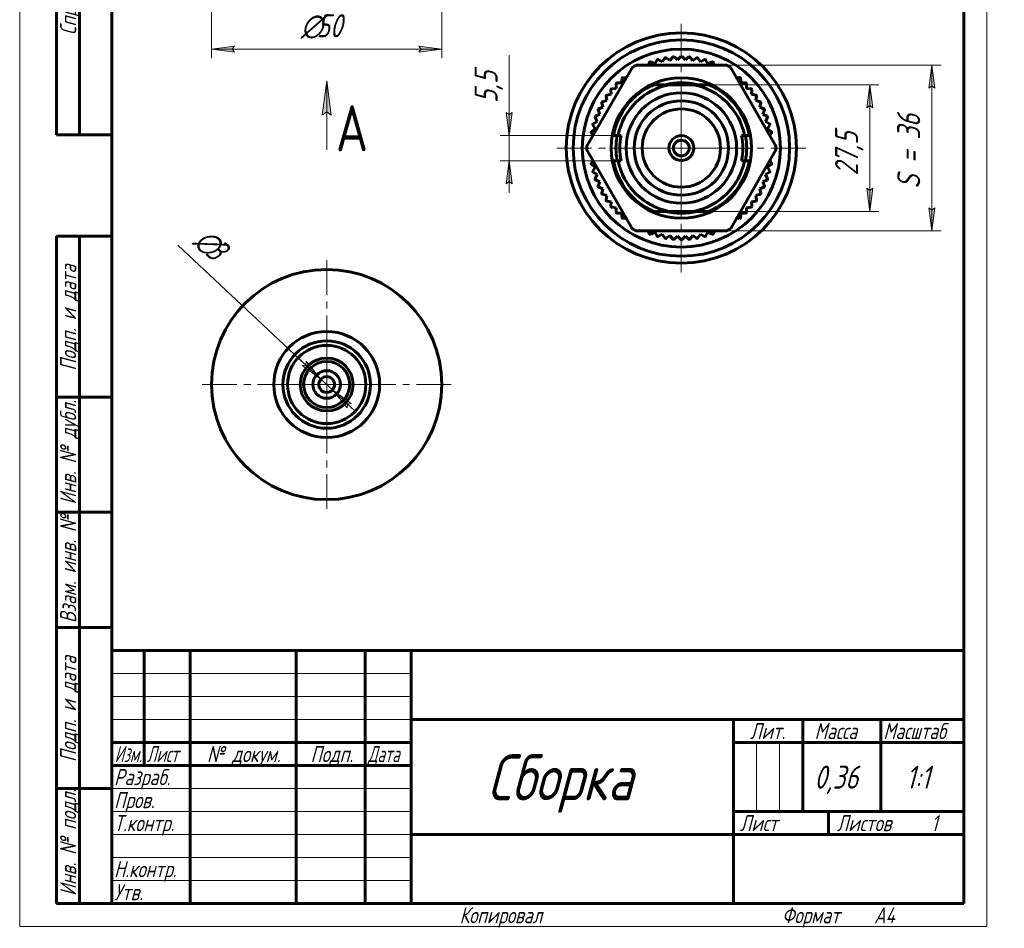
# Model space of a CAD drawing. Header units: millimetres. Extents: x 0 to 214, y 0 to 297.
# Tile 1 of 2: x 0 to 214, y 0 to 197. Entities that reach past the tile are written whole.
import ezdxf

# ---------------------------------------------------------------- set-up
doc = ezdxf.new("R2010")
doc.units = ezdxf.units.MM
for name, pattern in [('K5LT_AXLED', [19.5, 15, -1.5, 1.5, -1.5]), ('K5LT_BASIC', [0]), ('K5LT_THIN', [0])]:
    doc.linetypes.add(name, pattern=pattern)
doc.layers.add('Системный слой', color=7, linetype='Continuous')
doc.styles.add('KDIMTEXTSTYLE', font='GOST_AU.SHX', dxfattribs={"width": 0.96, "oblique": 15, "height": 5})
doc.styles.add('KTEXTSTYLE', font='GOST_AU.SHX', dxfattribs={"width": 0.96, "height": 5})
doc.dimstyles.new('KDIMSTYLE (1.00)', dxfattribs={"dimtxt": 5, "dimasz": 1, "dimexe": 2, "dimexo": 0, "dimgap": 1, "dimtad": 1, "dimtxsty": 'KDIMTEXTSTYLE', "dimsah": 1, "dimcen": 0, "dimdle": 1, "dimadec": 0, "dimazin": 0, "dimtfac": 0.667, "dimtmove": 0, "dimatfit": 3, "dimfxl": 1, "dimtvp": 1, "dimtolj": 1, "dimtzin": 0, "dimarcsym": 0})

# ---------------------------------------------------------------- blocks, each defined once
blk = doc.blocks.new('VP1')
at = {"layer": 'Системный слой', "color": 7, "linetype": 'K5LT_THIN', "lineweight": 18}
for p, q in [((65.67, 176.24), (66.65, 183.74)), ((66.65, 183.74), (66.65, 168.74)), ((66.65, 176.99), (65.67, 176.24))]:
    blk.add_line(p, q, dxfattribs=at)
blk.add_wipeout([(68.65, 168.42), (68.65, 182.69), (75.51, 182.69), (75.51, 168.42)]).dxf.layer = 'Системный слой'
at = {"layer": 'Системный слой'}
blk.add_hatch(color=7, dxfattribs=at).paths.add_polyline_path([(67.64, 176.24), (66.65, 183.74), (65.67, 176.24), (66.65, 176.99)])
at = {"layer": 'Системный слой', "color": 7, "linetype": 'K5LT_THIN', "lineweight": 18}
for p, q in [((66.65, 183.74), (67.64, 176.24)), ((67.64, 176.24), (66.65, 176.99))]:
    blk.add_line(p, q, dxfattribs=at)
at = {"layer": 'Системный слой', "color": 7, "insert": (68.65, 178.42), "char_height": 10, "attachment_point": 1, "style": 'KTEXTSTYLE'}
blk.add_mtext('\\H3.5;\\W0.965;\\Q15;\\Q0;\\H10.00;{\\c16711680;А}', dxfattribs=at)
blk = doc.blocks.new('D0')
at = {"layer": 'Системный слой'}
for points in [[(46.15, 190.62), (46.65, 191.28), (41.65, 190.62), (46.65, 189.96)], [(86.65, 189.96), (91.65, 190.62), (86.65, 191.28), (87.15, 190.62)]]:
    blk.add_hatch(color=7, dxfattribs=at).paths.add_polyline_path(points)
at = {"layer": 'Системный слой', "color": 7, "linetype": 'K5LT_THIN', "lineweight": 18}
for p, q in [((41.65, 237.63), (41.65, 188.62)), ((91.65, 237.63), (91.65, 188.62)), ((41.65, 190.62), (46.65, 191.28)), ((46.65, 189.96), (41.65, 190.62)), ((46.65, 191.28), (46.15, 190.62)), ((46.15, 190.62), (46.65, 189.96)), ((87.15, 190.62), (86.65, 191.28)), ((86.65, 191.28), (91.65, 190.62)), ((91.65, 190.62), (86.65, 189.96)), ((86.65, 189.96), (87.15, 190.62))]:
    blk.add_line(p, q, dxfattribs=at)
blk.add_wipeout([(61.05, 191.62), (61.05, 198.88), (71.81, 198.88), (71.81, 191.62)]).dxf.layer = 'Системный слой'
blk.add_line((41.65, 190.62), (91.65, 190.62), dxfattribs=at)
at = {"layer": 'Системный слой', "color": 7, "char_height": 5, "attachment_point": 1, "style": 'KTEXTSTYLE'}
for s, insert in [('\\H3.5;\\W0.965;\\Q15;\\Q15;\\H5.00;∅', (61.05, 198.18)), ('\\H3.5;\\W0.965;\\Q15;\\Q15;\\H5.00;50', (64.49, 198.18))]:
    blk.add_mtext(s, dxfattribs=dict(at, insert=insert))
blk = doc.blocks.new('KDIMARROW_01')
at = {"layer": 'Системный слой'}
blk.add_hatch(color=0, dxfattribs=at).paths.add_polyline_path([(-5, -0.66), (0, 0), (-5, 0.66), (-4.5, 0)])
at = {"layer": 'Системный слой', "color": 0, "linetype": 'K5LT_THIN', "lineweight": 18}
for p, q in [((-4.5, 0), (-5, 0.66)), ((-5, 0.66), (0, 0)), ((0, 0), (-5, -0.66)), ((-5, -0.66), (-4.5, 0)), ((0, 0), (-1, 0))]:
    blk.add_line(p, q, dxfattribs=at)
blk = doc.blocks.new('U5')
at = {"layer": 'Системный слой', "color": 30, "linetype": 'K5LT_AXLED', "lineweight": 18, "true_color": 0xff8000}
for q in [(66.65, 144.75), (39.65, 117.75), (93.65, 117.75), (66.65, 90.75)]:
    blk.add_line((66.65, 117.75), q, dxfattribs=at)
blk = doc.blocks.new('D2')
at = {"layer": 'Системный слой'}
for points in [[(65.41, 118.92), (62.21, 122.82), (62.12, 121.99), (61.31, 121.86)], [(72, 113.65), (67.9, 116.59), (71.1, 112.69), (71.18, 113.51)]]:
    blk.add_hatch(color=7, dxfattribs=at).paths.add_polyline_path(points)
at = {"layer": 'Системный слой', "color": 7, "linetype": 'K5LT_THIN', "lineweight": 18}
for p, q in [((65.41, 118.92), (60.3, 123.7)), ((62.12, 121.99), (61.31, 121.86)), ((61.31, 121.86), (65.41, 118.92)), ((62.21, 122.82), (62.12, 121.99)), ((65.41, 118.92), (62.21, 122.82)), ((67.9, 116.59), (65.41, 118.92)), ((67.9, 116.59), (71.1, 112.69)), ((72, 113.65), (67.9, 116.59)), ((67.9, 116.59), (73.01, 111.8)), ((71.1, 112.69), (71.18, 113.51)), ((71.18, 113.51), (72, 113.65))]:
    blk.add_line(p, q, dxfattribs=at)
blk.add_wipeout([(36.47, 147.39), (41.43, 152.69), (47.06, 147.41), (42.1, 142.12)]).dxf.layer = 'Системный слой'
blk.add_line((65.41, 118.92), (34.33, 148.03), dxfattribs=at)
at = {"layer": 'Системный слой', "color": 7, "char_height": 5, "attachment_point": 1, "rotation": 316.8747, "style": 'KTEXTSTYLE'}
for s, insert in [('\\H3.5;\\W0.965;\\Q15;\\Q15;\\H5.00;∅', (40.96, 152.18)), ('\\H3.5;\\W0.965;\\Q15;\\Q15;\\H5.00;3', (43.47, 149.83))]:
    blk.add_mtext(s, dxfattribs=dict(at, insert=insert))
blk = doc.blocks.new('KDIMARROW_02')
at = {"layer": 'Системный слой'}
blk.add_hatch(color=0, dxfattribs=at).paths.add_polyline_path([(4.5, 0), (5, 0.66), (0, 0), (5, -0.66)])
at = {"layer": 'Системный слой', "color": 0, "linetype": 'K5LT_THIN', "lineweight": 18}
for p, q in [((0, 0), (-1, 0)), ((5, 0.66), (0, 0)), ((0, 0), (5, -0.66)), ((0, 0), (7, 0)), ((4.5, 0), (5, 0.66)), ((5, -0.66), (4.5, 0))]:
    blk.add_line(p, q, dxfattribs=at)
blk = doc.blocks.new('U6')
at = {"layer": 'Системный слой', "color": 150, "linetype": 'K5LT_BASIC', "lineweight": 60, "true_color": 0x0080ff}
for start, end in [(75.7247, 104.2753), (168.8239, 191.1761), (0, 11.1761), (348.8239, 0), (255.7247, 284.2753)]:
    blk.add_arc((143.65, 169.12), 14.19, start, end, dxfattribs=at)
blk = doc.blocks.new('U7')
at = {"layer": 'Системный слой', "color": 30, "linetype": 'K5LT_AXLED', "lineweight": 18, "true_color": 0xff8000}
for q in [(143.65, 196.12), (116.65, 169.12), (170.65, 169.12), (143.65, 142.12)]:
    blk.add_line((143.65, 169.12), q, dxfattribs=at)
blk = doc.blocks.new('D3')
at = {"layer": 'Системный слой'}
for points in [[(198.7, 182.12), (198.04, 187.12), (197.39, 182.12), (198.04, 182.62)], [(198.04, 151.12), (198.7, 156.12), (198.04, 155.62), (197.39, 156.12)]]:
    blk.add_hatch(color=7, dxfattribs=at).paths.add_polyline_path(points)
at = {"layer": 'Системный слой', "color": 7, "linetype": 'K5LT_THIN', "lineweight": 18}
for p, q in [((153.41, 187.12), (200.04, 187.12)), ((197.39, 182.12), (198.04, 187.12)), ((198.04, 187.12), (198.7, 182.12)), ((198.04, 182.62), (197.39, 182.12)), ((198.7, 182.12), (198.04, 182.62)), ((198.04, 151.12), (197.39, 156.12)), ((197.39, 156.12), (198.04, 155.62)), ((198.04, 155.62), (198.7, 156.12)), ((198.7, 156.12), (198.04, 151.12)), ((153.41, 151.12), (200.04, 151.12))]:
    blk.add_line(p, q, dxfattribs=at)
blk.add_wipeout([(197.04, 160.27), (189.91, 160.27), (189.91, 177.26), (197.04, 177.26)]).dxf.layer = 'Системный слой'
blk.add_line((198.04, 187.12), (198.04, 151.12), dxfattribs=at)
at = {"layer": 'Системный слой', "color": 7, "insert": (190.51, 160.27), "char_height": 5, "attachment_point": 1, "rotation": 90, "style": 'KTEXTSTYLE'}
blk.add_mtext('\\H3.5;\\W0.965;\\Q15;\\Q15;\\H5.00;S = 36', dxfattribs=at)
blk = doc.blocks.new('D4')
at = {"layer": 'Системный слой'}
for points in [[(106.29, 171.87), (106.95, 176.87), (106.29, 176.37), (105.63, 176.87)], [(106.95, 161.37), (106.29, 166.37), (105.63, 161.37), (106.29, 161.87)]]:
    blk.add_hatch(color=7, dxfattribs=at).paths.add_polyline_path(points)
at = {"layer": 'Системный слой', "color": 7, "linetype": 'K5LT_THIN', "lineweight": 18}
for p, q in [((106.29, 176.37), (105.63, 176.87)), ((105.63, 176.87), (106.29, 171.87)), ((106.29, 171.87), (106.95, 176.87)), ((106.95, 176.87), (106.29, 176.37)), ((106.29, 171.87), (106.29, 176.87)), ((128.91, 171.87), (104.29, 171.87)), ((106.29, 171.87), (106.29, 166.37)), ((128.91, 166.37), (104.29, 166.37)), ((106.29, 166.37), (105.63, 161.37)), ((106.95, 161.37), (106.29, 166.37)), ((106.29, 166.37), (106.29, 159.37)), ((105.63, 161.37), (106.29, 161.87)), ((106.29, 161.87), (106.95, 161.37))]:
    blk.add_line(p, q, dxfattribs=at)
blk.add_wipeout([(105.29, 178.87), (98.16, 178.87), (98.16, 186.97), (105.29, 186.97)]).dxf.layer = 'Системный слой'
for p, q in [((106.29, 176.87), (106.29, 189.3)), ((106.29, 171.87), (106.29, 178.87))]:
    blk.add_line(p, q, dxfattribs=at)
at = {"layer": 'Системный слой', "color": 7, "insert": (98.76, 178.87), "char_height": 5, "attachment_point": 1, "rotation": 90, "style": 'KTEXTSTYLE'}
blk.add_mtext('\\H3.5;\\W0.965;\\Q15;\\Q15;\\H5.00;5,5', dxfattribs=at)
blk = doc.blocks.new('D5')
at = {"layer": 'Системный слой'}
for points in [[(185.22, 177.87), (184.56, 182.87), (183.9, 177.87), (184.56, 178.37)], [(184.56, 155.37), (185.22, 160.37), (184.56, 159.87), (183.9, 160.37)]]:
    blk.add_hatch(color=7, dxfattribs=at).paths.add_polyline_path(points)
at = {"layer": 'Системный слой', "color": 7, "linetype": 'K5LT_THIN', "lineweight": 18}
for p, q in [((146.29, 182.87), (186.56, 182.87)), ((183.9, 177.87), (184.56, 182.87)), ((184.56, 182.87), (185.22, 177.87)), ((184.56, 178.37), (183.9, 177.87)), ((185.22, 177.87), (184.56, 178.37)), ((184.56, 155.37), (183.9, 160.37)), ((183.9, 160.37), (184.56, 159.87)), ((184.56, 159.87), (185.22, 160.37)), ((185.22, 160.37), (184.56, 155.37)), ((146.29, 155.37), (186.56, 155.37))]:
    blk.add_line(p, q, dxfattribs=at)
blk.add_wipeout([(183.56, 163.12), (176.43, 163.12), (176.43, 174.64), (183.56, 174.64)]).dxf.layer = 'Системный слой'
blk.add_line((184.56, 182.87), (184.56, 155.37), dxfattribs=at)
at = {"layer": 'Системный слой', "color": 7, "insert": (177.03, 163.12), "char_height": 5, "attachment_point": 1, "rotation": 90, "style": 'KTEXTSTYLE'}
blk.add_mtext('\\H3.5;\\W0.965;\\Q15;\\Q15;\\H5.00;27,5', dxfattribs=at)
blk = doc.blocks.new('U8')
at = {"color": 7, "linetype": 'K5LT_THIN', "lineweight": 18}
for p, q in [((0, 0), (0, 297)), ((0, 297), (210, 297)), ((210, 297), (210, 0)), ((20, 55), (85, 55)), ((20, 50), (85, 50)), ((20, 45), (85, 45)), ((159.96, 25), (159.96, 40)), ((164.98, 25), (164.98, 40)), ((20, 30), (85, 30)), ((20, 25), (85, 25)), ((20, 20), (85, 20)), ((20, 15), (85, 15)), ((20, 10), (85, 10)), ((210, 0), (0, 0))]:
    blk.add_line(p, q, dxfattribs=at)
at = {"color": 150, "linetype": 'K5LT_BASIC', "lineweight": 60, "true_color": 0x0080ff}
for p, q in [((8, 172), (8, 292)), ((20, 292), (8, 292)), ((13, 172), (13, 292)), ((20, 5), (20, 292)), ((20, 292), (205, 292)), ((90, 292), (90, 278)), ((205, 292), (205, 5)), ((90, 278), (20, 278)), ((20, 232), (8, 232)), ((20, 172), (8, 172)), ((8, 5), (8, 150)), ((20, 150), (8, 150)), ((13, 5), (13, 150)), ((20, 115), (8, 115)), ((20, 90), (8, 90)), ((20, 65), (8, 65)), ((20, 60), (205, 60)), ((20, 5), (20, 60)), ((27, 35), (27, 60)), ((37, 5), (37, 60)), ((60, 5), (60, 60)), ((75, 5), (75, 60)), ((85, 5), (85, 60)), ((85, 45), (205, 45)), ((155, 5), (155, 45)), ((170, 25), (170, 45)), ((187, 25), (187, 45)), ((20, 40), (85, 40)), ((155, 40), (170, 40)), ((170, 40), (205, 40)), ((20, 35), (85, 35)), ((20, 30), (8, 30)), ((155, 25), (205, 25)), ((175.57, 20), (175.57, 25)), ((85, 20), (155, 20)), ((155, 20), (205, 20)), ((20, 5), (8, 5)), ((205, 5), (20, 5))]:
    blk.add_line(p, q, dxfattribs=at)
at = {"color": 7, "char_height": 3.5, "attachment_point": 1, "rotation": 90, "style": 'KTEXTSTYLE'}
for s, insert in [('\\H3.5;\\W0.965;\\Q15;\\Q15;Перв. примен.', (8.77, 250.61)), ('\\H3.5;\\W0.965;\\Q15;\\Q15;Справ. №', (8.77, 193.68)), ('\\H3.5;\\W0.965;\\Q15;\\Q15;Подп. и дата', (8.77, 120.75)), ('\\H3.5;\\W0.965;\\Q15;\\Q15;Инв. № дубл.', (8.77, 91.67)), ('\\H3.5;\\W0.965;\\Q15;\\Q15;Взам. инв. №', (8.77, 65.94)), ('\\H3.5;\\W0.965;\\Q15;\\Q15;Подп. и дата', (8.77, 35.75)), ('\\H3.5;\\W0.965;\\Q15;\\Q15;Инв. № подл.', (8.77, 6.67))]:
    blk.add_mtext(s, dxfattribs=dict(at, insert=insert))
at = {"color": 7, "attachment_point": 1, "style": 'KTEXTSTYLE'}
for s, insert, char_height in [('\\H3.5;\\W0.965;\\Q15;\\Q15;Лит.', (158.56, 44.23), 3.5), ('\\H3.5;\\W0.965;\\Q15;\\Q15;Масса', (172.58, 44.23), 3.5), ('\\H3.5;\\W0.965;\\Q15;\\Q15;\\W0.941;Масштаб', (187.52, 44.23), 3.5), ('\\H3.5;\\W0.965;\\Q15;\\Q15;\\W0.797;Изм.', (20.61, 39.23), 3.5), ('\\H3.5;\\W0.965;\\Q15;\\Q15;\\W0.807;Лист', (27.6, 39.23), 3.5), ('\\H3.5;\\W0.965;\\Q15;\\Q15;№ докум.', (40.67, 39.23), 3.5), ('\\H3.5;\\W0.965;\\Q15;\\Q15;Подп.', (63.15, 39.23), 3.5), ('\\H3.5;\\W0.965;\\Q15;\\Q15;\\W0.807;Дата', (75.6, 39.23), 3.5), ('\\H3.5;\\W0.965;\\Q15;\\Q15;\\H10.00;Сборка', (101.51, 37.43), 10), ('\\H3.5;\\W0.965;\\Q15;\\Q15;Разраб.', (20.5, 34.23), 3.5), ('\\H3.5;\\W0.965;\\Q15;\\Q15;\\H5.00;0,36', (172.5, 34.97), 5), ('\\H3.5;\\W0.965;\\Q15;\\Q15;\\H5.00;{\\c16711680;1:1}', (192.44, 34.97), 5), ('\\H3.5;\\W0.965;\\Q15;\\Q15;Пров.', (20.5, 29.23), 3.5), ('\\H3.5;\\W0.965;\\Q15;\\Q15;Т.контр.', (20.5, 24.23), 3.5), ('\\H3.5;\\W0.965;\\Q15;\\Q15;Лист', (156.36, 24.23), 3.5), ('\\H3.5;\\W0.965;\\Q15;\\Q15;Листов', (177.41, 24.23), 3.5), ('\\H3.5;\\W0.965;\\Q15;\\Q15;1', (197.91, 24.23), 3.5), ('\\H3.5;\\W0.965;\\Q15;\\Q15;Н.контр.', (20.5, 14.23), 3.5), ('\\H3.5;\\W0.965;\\Q15;\\Q15;Утв.', (20.5, 9.23), 3.5), ('\\H3.5;\\W0.965;\\Q15;\\Q15;Копировал', (95.5, 4.23), 3.5), ('\\H3.5;\\W0.965;\\Q15;\\Q15;Формат', (165.5, 4.23), 3.5), ('\\H3.5;\\W0.965;\\Q15;\\Q15;A4', (185.5, 4.23), 3.5)]:
    blk.add_mtext(s, dxfattribs=dict(at, insert=insert, char_height=char_height))

msp = doc.modelspace()

# ---------------------------------------------------------------- linework, layer by layer
at = {"layer": 'Системный слой', "color": 150, "linetype": 'K5LT_BASIC', "lineweight": 60, "true_color": 0x0080ff}
for p, q in [((138.377, 188.265), (137.886, 187.413)), ((139.502, 187.847), (138.651, 188.338)), ((140.066, 188.652), (139.502, 187.847)), ((141.15, 188.137), (140.345, 188.701)), ((141.115, 188.406), (141.15, 188.137)), ((141.782, 188.89), (141.15, 188.137)), ((142.817, 188.283), (142.064, 188.915)), ((142.805, 188.554), (142.817, 188.283)), ((143.512, 188.978), (142.817, 188.283)), ((143.795, 188.978), (144.491, 188.283)), ((144.491, 188.283), (145.244, 188.915)), ((144.502, 188.554), (144.491, 188.283)), ((145.526, 188.89), (146.158, 188.137)), ((146.158, 188.137), (146.963, 188.701)), ((146.193, 188.406), (146.158, 188.137)), ((147.242, 188.652), (147.806, 187.847)), ((147.806, 187.847), (148.657, 188.338)), ((148.93, 188.265), (149.422, 187.413)), ((123.186, 169.668), (132.945, 186.572)), ((133.792, 187.32), (133.843, 187.12)), ((133.843, 187.12), (153.413, 187.12)), ((136.537, 187.32), (136.497, 187.235)), ((136.729, 187.732), (136.537, 187.32)), ((137.886, 187.413), (136.995, 187.829)), ((137.804, 187.672), (137.886, 187.413)), ((139.443, 188.111), (139.502, 187.847)), ((147.864, 188.111), (147.806, 187.847)), ((149.422, 187.413), (150.313, 187.829)), ((149.503, 187.672), (149.422, 187.413)), ((150.579, 187.732), (150.771, 187.32)), ((150.771, 187.32), (150.811, 187.235)), ((154.363, 186.572), (164.122, 169.668)), ((130.695, 183.262), (130.781, 184.241)), ((130.997, 184.423), (131.451, 184.383)), ((131.451, 184.383), (131.544, 184.375)), ((155.857, 184.383), (155.764, 184.375)), ((156.31, 184.423), (155.857, 184.383)), ((156.613, 183.262), (156.527, 184.241)), ((128.436, 180.797), (128.35, 181.776)), ((128.532, 181.993), (129.512, 182.079)), ((129.312, 182.262), (129.512, 182.079)), ((129.512, 182.079), (129.512, 183.062)), ((129.712, 183.262), (130.695, 183.262)), ((130.512, 183.462), (130.695, 183.262)), ((141.02, 182.87), (137.659, 182.87)), ((146.288, 182.87), (141.02, 182.87)), ((146.288, 182.87), (149.649, 182.87)), ((156.796, 183.462), (156.613, 183.262)), ((157.596, 183.262), (156.613, 183.262)), ((157.796, 182.079), (157.796, 183.062)), ((157.996, 182.262), (157.796, 182.079)), ((158.776, 181.993), (157.796, 182.079)), ((158.872, 180.797), (158.957, 181.776)), ((127.247, 179.572), (127.476, 179.426)), ((127.476, 179.426), (127.306, 180.394)), ((127.468, 180.626), (128.436, 180.797)), ((128.221, 180.962), (128.436, 180.797)), ((159.087, 180.962), (158.872, 180.797)), ((159.84, 180.626), (158.872, 180.797)), ((159.831, 179.426), (160.002, 180.394)), ((160.06, 179.572), (159.831, 179.426)), ((126.64, 177.977), (125.716, 177.64)), ((126.385, 178.927), (126.64, 177.977)), ((126.399, 178.102), (126.64, 177.977)), ((126.527, 179.171), (127.476, 179.426)), ((160.781, 179.171), (159.831, 179.426)), ((160.923, 178.927), (160.668, 177.977)), ((160.909, 178.102), (160.668, 177.977)), ((160.668, 177.977), (161.592, 177.64)), ((124.945, 175.779), (125.36, 174.888)), ((125.932, 176.46), (125.041, 176.045)), ((125.596, 177.384), (125.932, 176.46)), ((125.682, 176.564), (125.932, 176.46)), ((161.712, 177.384), (161.375, 176.46)), ((161.626, 176.564), (161.375, 176.46)), ((161.375, 176.46), (162.266, 176.045)), ((162.363, 175.779), (161.948, 174.888)), ((124.927, 173.271), (124.122, 172.707)), ((124.435, 174.123), (124.927, 173.271)), ((125.36, 174.888), (124.509, 174.396)), ((124.662, 173.33), (124.927, 173.271)), ((125.101, 174.969), (125.36, 174.888)), ((162.206, 174.969), (161.948, 174.888)), ((161.948, 174.888), (162.799, 174.396)), ((162.872, 174.123), (162.381, 173.271)), ((162.646, 173.33), (162.381, 173.271)), ((162.381, 173.271), (163.186, 172.707)), ((124.072, 172.429), (124.334, 172.056)), ((124.334, 172.056), (124.387, 171.98)), ((129.927, 171.87), (128.908, 171.87)), ((130.56, 171.87), (129.927, 171.87)), ((157.381, 171.87), (156.748, 171.87)), ((157.381, 171.87), (158.4, 171.87)), ((162.974, 172.056), (162.921, 171.98)), ((163.235, 172.429), (162.974, 172.056)), ((132.945, 151.668), (123.186, 168.572)), ((164.122, 168.572), (154.363, 151.668)), ((124.072, 165.811), (124.334, 166.183)), ((124.927, 164.968), (124.122, 165.532)), ((124.334, 166.183), (124.387, 166.26)), ((124.435, 164.117), (124.927, 164.968)), ((124.662, 164.909), (124.927, 164.968)), ((129.927, 166.37), (128.908, 166.37)), ((129.927, 166.37), (130.56, 166.37)), ((156.748, 166.37), (157.381, 166.37)), ((157.381, 166.37), (158.4, 166.37)), ((162.381, 164.968), (163.186, 165.532)), ((162.872, 164.117), (162.381, 164.968)), ((162.646, 164.909), (162.381, 164.968)), ((162.974, 166.183), (162.921, 166.26)), ((163.235, 165.811), (162.974, 166.183)), ((125.36, 163.352), (124.509, 163.843)), ((124.945, 162.461), (125.36, 163.352)), ((125.101, 163.27), (125.36, 163.352)), ((161.948, 163.352), (162.799, 163.843)), ((162.206, 163.27), (161.948, 163.352)), ((162.363, 162.461), (161.948, 163.352)), ((125.932, 161.779), (125.041, 162.195)), ((125.596, 160.855), (125.932, 161.779)), ((125.682, 161.675), (125.932, 161.779)), ((126.64, 160.263), (125.716, 160.599)), ((160.668, 160.263), (161.592, 160.599)), ((161.375, 161.779), (162.266, 162.195)), ((161.626, 161.675), (161.375, 161.779)), ((161.712, 160.855), (161.375, 161.779)), ((126.385, 159.313), (126.64, 160.263)), ((126.399, 160.137), (126.64, 160.263)), ((126.527, 159.068), (127.476, 158.813)), ((127.247, 158.668), (127.476, 158.813)), ((127.476, 158.813), (127.306, 157.845)), ((160.781, 159.068), (159.831, 158.813)), ((159.831, 158.813), (160.002, 157.845)), ((160.06, 158.668), (159.831, 158.813)), ((160.923, 159.313), (160.668, 160.263)), ((160.909, 160.137), (160.668, 160.263)), ((127.468, 157.613), (128.436, 157.443)), ((128.221, 157.278), (128.436, 157.443)), ((128.436, 157.443), (128.35, 156.463)), ((128.532, 156.247), (129.512, 156.161)), ((129.312, 155.978), (129.512, 156.161)), ((129.512, 156.161), (129.512, 155.178)), ((158.776, 156.247), (157.796, 156.161)), ((157.796, 156.161), (157.796, 155.178)), ((157.996, 155.978), (157.796, 156.161)), ((159.84, 157.613), (158.872, 157.443)), ((158.872, 157.443), (158.957, 156.463)), ((159.087, 157.278), (158.872, 157.443)), ((129.712, 154.978), (130.695, 154.978)), ((130.512, 154.778), (130.695, 154.978)), ((130.695, 154.978), (130.781, 153.998)), ((141.02, 155.37), (137.659, 155.37)), ((141.02, 155.37), (146.288, 155.37)), ((146.288, 155.37), (149.649, 155.37)), ((156.613, 154.978), (156.527, 153.998)), ((156.796, 154.778), (156.613, 154.978)), ((157.596, 154.978), (156.613, 154.978)), ((130.997, 153.816), (131.451, 153.856)), ((131.451, 153.856), (131.544, 153.864)), ((155.857, 153.856), (155.764, 153.864)), ((156.31, 153.816), (155.857, 153.856)), ((153.413, 151.12), (133.894, 151.12)), ((136.537, 150.92), (136.497, 151.004)), ((136.729, 150.507), (136.537, 150.92)), ((137.886, 150.826), (136.995, 150.41)), ((137.804, 150.567), (137.886, 150.826)), ((138.377, 149.974), (137.886, 150.826)), ((139.502, 150.393), (138.651, 149.901)), ((139.443, 150.128), (139.502, 150.393)), ((140.066, 149.587), (139.502, 150.393)), ((141.15, 150.102), (140.345, 149.538)), ((141.115, 149.833), (141.15, 150.102)), ((141.782, 149.349), (141.15, 150.102)), ((142.817, 149.956), (142.064, 149.324)), ((142.805, 149.685), (142.817, 149.956)), ((143.512, 149.261), (142.817, 149.956)), ((143.795, 149.261), (144.491, 149.956)), ((144.502, 149.685), (144.491, 149.956)), ((144.491, 149.956), (145.244, 149.324)), ((145.526, 149.349), (146.158, 150.102)), ((146.193, 149.833), (146.158, 150.102)), ((146.158, 150.102), (146.963, 149.538)), ((147.242, 149.587), (147.806, 150.393)), ((147.806, 150.393), (148.657, 149.901)), ((147.864, 150.128), (147.806, 150.393)), ((148.93, 149.974), (149.422, 150.826)), ((149.422, 150.826), (150.313, 150.41)), ((149.503, 150.567), (149.422, 150.826)), ((150.579, 150.507), (150.771, 150.92)), ((150.771, 150.92), (150.811, 151.004))]:
    msp.add_line(p, q, dxfattribs=at)
for centre, radius in [((143.654, 169.12), 25), ((143.654, 169.12), 23.5), ((143.654, 169.12), 21.5), ((143.654, 169.12), 15.25), ((143.654, 169.12), 12), ((143.654, 169.12), 10.25), ((143.654, 169.12), 8.501), ((143.654, 169.12), 2.706), ((143.654, 169.12), 1.706), ((66.654, 117.752), 25), ((66.654, 117.752), 25), ((66.654, 117.752), 11.5), ((66.654, 117.752), 9.5), ((66.654, 117.752), 8.5), ((66.654, 117.752), 5.75), ((66.654, 117.752), 5), ((66.654, 117.752), 3), ((66.654, 117.752), 1.706)]:
    msp.add_circle(centre, radius, dxfattribs=at)
for centre, radius, start, end in [((138.551, 188.165), 0.2, 60, 150), ((140.23, 188.537), 0.2, 55, 145), ((141.935, 188.762), 0.2, 50, 140), ((143.654, 188.837), 0.2, 45, 135), ((145.372, 188.762), 0.2, 40, 130), ((147.078, 188.537), 0.2, 35, 125), ((148.757, 188.165), 0.2, 30, 120), ((133.118, 186.472), 0.2, 134.15212, 150), ((133.118, 186.472), 0.2, 121.26436, 134.15212), ((143.654, 169.12), 20.5, 118.59375, 121.26436), ((143.654, 169.12), 20.5, 118.59212, 118.59375), ((136.316, 187.32), 0.2, 270, 335), ((136.91, 187.648), 0.2, 65, 155), ((150.398, 187.648), 0.2, 25, 115), ((150.992, 187.32), 0.2, 205, 270), ((153.413, 186.92), 0.2, 74.15212, 90), ((153.413, 186.92), 0.2, 61.26436, 74.15212), ((143.654, 169.12), 20.5, 58.73564, 61.26436), ((154.189, 186.472), 0.2, 45.84788, 58.73564), ((154.189, 186.472), 0.2, 30, 45.84788), ((130.98, 184.224), 0.2, 85, 175), ((131.561, 184.575), 0.2, 265, 330), ((155.747, 184.575), 0.2, 210, 275), ((156.328, 184.224), 0.2, 5, 95), ((128.55, 181.794), 0.2, 95, 185), ((143.654, 169.12), 15, 113.55646, 169.43602), ((129.712, 183.062), 0.2, 90, 180), ((143.654, 169.12), 14, 100.84406, 168.67181), ((143.654, 169.12), 14, 11.32819, 79.15594), ((143.654, 169.12), 15, 10.56398, 66.44354), ((157.596, 183.062), 0.2, 0, 90), ((158.758, 181.794), 0.2, 355, 85), ((127.503, 180.429), 0.2, 100, 190), ((159.805, 180.429), 0.2, 350, 80), ((125.784, 177.453), 0.2, 110, 200), ((126.578, 178.978), 0.2, 105, 195), ((160.729, 178.978), 0.2, 345, 75), ((161.524, 177.453), 0.2, 340, 70), ((125.126, 175.863), 0.2, 115, 205), ((162.182, 175.863), 0.2, 335, 65), ((124.609, 174.223), 0.2, 120, 210), ((162.699, 174.223), 0.2, 330, 60), ((124.236, 172.544), 0.2, 125, 215), ((124.223, 171.865), 0.2, 330, 35), ((143.654, 169.12), 13.379, 168.13894, 191.86106), ((143.654, 169.12), 13.379, 348.13894, 11.86106), ((163.085, 171.865), 0.2, 145, 210), ((163.071, 172.544), 0.2, 325, 55), ((143.654, 169.12), 20.5, 178.73564, 181.26436), ((123.359, 169.568), 0.2, 165.84788, 178.73564), ((123.359, 169.568), 0.2, 150, 165.84788), ((163.949, 169.568), 0.2, 14.15212, 30), ((163.949, 169.568), 0.2, 1.26436, 14.15212), ((143.654, 169.12), 20.5, 358.73564, 1.26436), ((123.359, 168.672), 0.2, 181.26436, 194.15212), ((123.359, 168.672), 0.2, 194.15212, 210), ((163.949, 168.672), 0.2, 330, 345.84788), ((163.949, 168.672), 0.2, 345.84788, 358.73564), ((124.236, 165.696), 0.2, 145, 235), ((124.223, 166.375), 0.2, 325, 30), ((143.654, 169.12), 15, 190.56398, 246.44354), ((143.654, 169.12), 14, 191.32819, 259.15594), ((143.654, 169.12), 14, 280.84406, 348.67181), ((143.654, 169.12), 15, 293.55646, 349.43602), ((163.085, 166.375), 0.2, 150, 215), ((163.071, 165.696), 0.2, 305, 35), ((124.609, 164.017), 0.2, 150, 240), ((162.699, 164.017), 0.2, 300, 30), ((125.126, 162.376), 0.2, 155, 245), ((125.784, 160.787), 0.2, 160, 250), ((161.524, 160.787), 0.2, 290, 20), ((162.182, 162.376), 0.2, 295, 25), ((126.578, 159.261), 0.2, 165, 255), ((160.729, 159.261), 0.2, 285, 15), ((127.503, 157.81), 0.2, 170, 260), ((128.55, 156.446), 0.2, 175, 265), ((158.758, 156.446), 0.2, 275, 5), ((159.805, 157.81), 0.2, 280, 10), ((129.712, 155.178), 0.2, 180, 270), ((130.98, 154.015), 0.2, 185, 275), ((156.328, 154.015), 0.2, 265, 355), ((157.596, 155.178), 0.2, 270, 0), ((131.561, 153.665), 0.2, 30, 95), ((155.747, 153.665), 0.2, 85, 150), ((133.118, 151.768), 0.2, 210, 225.84788), ((133.118, 151.768), 0.2, 225.84788, 238.73564), ((143.654, 169.12), 20.5, 238.73564, 241.26436), ((133.894, 151.32), 0.2, 241.26436, 254.15212), ((133.894, 151.32), 0.2, 254.15212, 270), ((136.316, 150.92), 0.2, 25, 90), ((136.91, 150.592), 0.2, 205, 295), ((138.551, 150.074), 0.2, 210, 300), ((148.757, 150.074), 0.2, 240, 330), ((150.398, 150.592), 0.2, 245, 335), ((150.992, 150.92), 0.2, 90, 155), ((153.413, 151.32), 0.2, 270, 285.84788), ((153.413, 151.32), 0.2, 285.84788, 298.73564), ((143.654, 169.12), 20.5, 298.73564, 301.26436), ((154.189, 151.768), 0.2, 301.26436, 314.15212), ((154.189, 151.768), 0.2, 314.15212, 330), ((140.23, 149.702), 0.2, 215, 305), ((141.935, 149.478), 0.2, 220, 310), ((143.654, 149.403), 0.2, 225, 315), ((145.372, 149.478), 0.2, 230, 320), ((147.078, 149.702), 0.2, 235, 325)]:
    msp.add_arc(centre, radius, start, end, dxfattribs=at)
at = {"layer": 'Системный слой', "color": 7, "linetype": 'K5LT_THIN', "lineweight": 18}
msp.add_arc((143.654, 169.12), 14.188, 70, 340, dxfattribs=at)
at = {"layer": 'Системный слой', "color": 150, "linetype": 'K5LT_BASIC', "lineweight": 60, "true_color": 0x0080ff}
for points, knots in [([(133.077, 186.54), (133.064, 186.552), (133.037, 186.575), (133.002, 186.603), (132.985, 186.613), (132.979, 186.615)], [0, 0, 0, 0, 1.8120523, 3.8201036, 6, 6, 6, 6]), ([(133.856, 186.989), (133.851, 187.011), (133.846, 187.041), (133.84, 187.079), (133.839, 187.098), (133.839, 187.114), (133.841, 187.118), (133.843, 187.119)], [0, 0, 0, 0, 2.4602688, 3.5627898, 5.5586913, 6.1580471, 8, 8, 8, 8]), ([(153.452, 186.989), (153.457, 187.015), (153.463, 187.049), (153.469, 187.09), (153.469, 187.106), (153.468, 187.112)], [0, 0, 0, 0, 2.6798972, 3.8201036, 6, 6, 6, 6]), ([(154.231, 186.54), (154.244, 186.552), (154.271, 186.575), (154.306, 186.603), (154.323, 186.613), (154.329, 186.615)], [0, 0, 0, 0, 1.8120523, 3.8201036, 6, 6, 6, 6]), ([(123.279, 169.569), (123.262, 169.575), (123.228, 169.587), (123.187, 169.603), (123.17, 169.613), (123.165, 169.617)], [0, 0, 0, 0, 1.8120523, 3.8201036, 6, 6, 6, 6]), ([(164.028, 169.569), (164.045, 169.575), (164.079, 169.587), (164.121, 169.603), (164.138, 169.613), (164.143, 169.617)], [0, 0, 0, 0, 1.8120523, 3.8201036, 6, 6, 6, 6]), ([(123.279, 168.67), (123.262, 168.664), (123.228, 168.653), (123.187, 168.636), (123.17, 168.627), (123.165, 168.623)], [0, 0, 0, 0, 1.8120523, 3.8201036, 6, 6, 6, 6]), ([(164.028, 168.67), (164.045, 168.664), (164.079, 168.653), (164.121, 168.636), (164.138, 168.627), (164.143, 168.623)], [0, 0, 0, 0, 1.8120523, 3.8201036, 6, 6, 6, 6]), ([(133.077, 151.7), (133.064, 151.688), (133.037, 151.664), (133.002, 151.637), (132.985, 151.627), (132.979, 151.624)], [0, 0, 0, 0, 1.8120523, 3.8201036, 6, 6, 6, 6]), ([(133.856, 151.25), (133.85, 151.224), (133.844, 151.19), (133.839, 151.149), (133.839, 151.134), (133.84, 151.127)], [0, 0, 0, 0, 2.6798972, 3.8201036, 6, 6, 6, 6]), ([(153.452, 151.25), (153.457, 151.224), (153.463, 151.19), (153.469, 151.149), (153.469, 151.134), (153.468, 151.127)], [0, 0, 0, 0, 2.6798972, 3.8201036, 6, 6, 6, 6]), ([(154.231, 151.7), (154.244, 151.688), (154.271, 151.664), (154.306, 151.637), (154.323, 151.627), (154.329, 151.624)], [0, 0, 0, 0, 1.8120523, 3.8201036, 6, 6, 6, 6])]:
    msp.add_open_spline(points, degree=3, knots=knots, dxfattribs=at)

# ---------------------------------------------------------------- block references
at = {"layer": 'Системный слой'}
for name in ['U7', 'VP1', 'U6', 'U5']:
    msp.add_blockref(name, (0, 0), dxfattribs=at)

# ---------------------------------------------------------------- dimensions: what is measured, and where the dimension line sits
at = {"layer": 'Системный слой', "color": 7}
dim = msp.add_linear_dim(base=(41.654, 190.62), p1=(91.654, 237.626), p2=(41.654, 237.626), dimstyle='KDIMSTYLE (1.00)', override={"dimexo": 0, "dimpost": '\\H5.0;\\W0.965;\\Q15;∅<>', "dimblk1": 'KDIMARROW_01', "dimblk2": 'KDIMARROW_01', "dimse1": 0, "dimse2": 0, "dimclrt": 7, "dimtol": 1, "dimtp": 0, "dimtm": 0, "dimtdec": 5, "dimtolj": 1}, dxfattribs=at)
dim.commit()
dim.dimension.update_dxf_attribs({"geometry": 'D0', "text_midpoint": (66.654, 190.62), "dimtype": 160})

# ---------------------------------------------------------------- next in the draw order: dimensions: what is measured, and where the dimension line sits
for base, p1, p2, override, picture, middle in [((106.291, 171.87), (128.908, 166.37), (128.908, 171.87), {"dimexo": 0, "dimpost": '\\H5.0;\\W0.965;\\Q15;<>', "dimblk1": 'KDIMARROW_02', "dimblk2": 'KDIMARROW_02', "dimse1": 0, "dimse2": 0, "dimclrt": 7, "dimtol": 1, "dimtp": 0, "dimtm": 0, "dimtdec": 5, "dimtolj": 1}, 'D4', (106.291, 183.087)), ((198.044, 187.12), (153.413, 151.12), (153.413, 187.12), {"dimexo": 0, "dimpost": '\\H5.0;\\W0.965;\\Q15;\\Q15;S = \\H5.0;\\W0.965;\\Q15;<>', "dimblk1": 'KDIMARROW_01', "dimblk2": 'KDIMARROW_01', "dimse1": 0, "dimse2": 0, "dimclrt": 7, "dimtol": 1, "dimtp": 0, "dimtm": 0, "dimtdec": 5, "dimtolj": 1}, 'D3', (198.044, 169.12))]:
    dim = msp.add_linear_dim(base=base, p1=p1, p2=p2, angle=90, dimstyle='KDIMSTYLE (1.00)', override=override, dxfattribs=at)
    dim.commit()
    dim.dimension.update_dxf_attribs({"geometry": picture, "text_midpoint": middle, "dimtype": 160})
dim = msp.add_diameter_dim_2p(p1=(67.899, 116.585), p2=(65.408, 118.918), dimstyle='KDIMSTYLE (1.00)', override={"dimpost": '\\H5.0;\\W0.965;\\Q15;<>', "dimblk1": 'KDIMARROW_02', "dimblk2": 'KDIMARROW_02', "dimclrt": 7, "dimtol": 1, "dimtp": 0, "dimtm": 0, "dimtdec": 5, "dimatfit": 2, "dimtolj": 1}, dxfattribs=at)
dim.commit()
dim.dimension.update_dxf_attribs({"geometry": 'D2', "text_midpoint": (38.721, 143.914), "dimtype": 163})

# ---------------------------------------------------------------- next in the draw order: dimensions: what is measured, and where the dimension line sits
dim = msp.add_linear_dim(base=(184.563, 182.87), p1=(146.288, 155.37), p2=(146.288, 182.87), angle=90, dimstyle='KDIMSTYLE (1.00)', override={"dimexo": 0, "dimpost": '\\H5.0;\\W0.965;\\Q15;<>', "dimblk1": 'KDIMARROW_01', "dimblk2": 'KDIMARROW_01', "dimse1": 0, "dimse2": 0, "dimclrt": 7, "dimtol": 1, "dimtp": 0, "dimtm": 0, "dimtdec": 5, "dimtolj": 1}, dxfattribs=at)
dim.commit()
dim.dimension.update_dxf_attribs({"geometry": 'D5', "text_midpoint": (184.563, 169.12), "dimtype": 160})

# ---------------------------------------------------------------- next in the draw order: block references
msp.add_blockref('U8', (0, 0))

doc.saveas('drawing.dxf')
